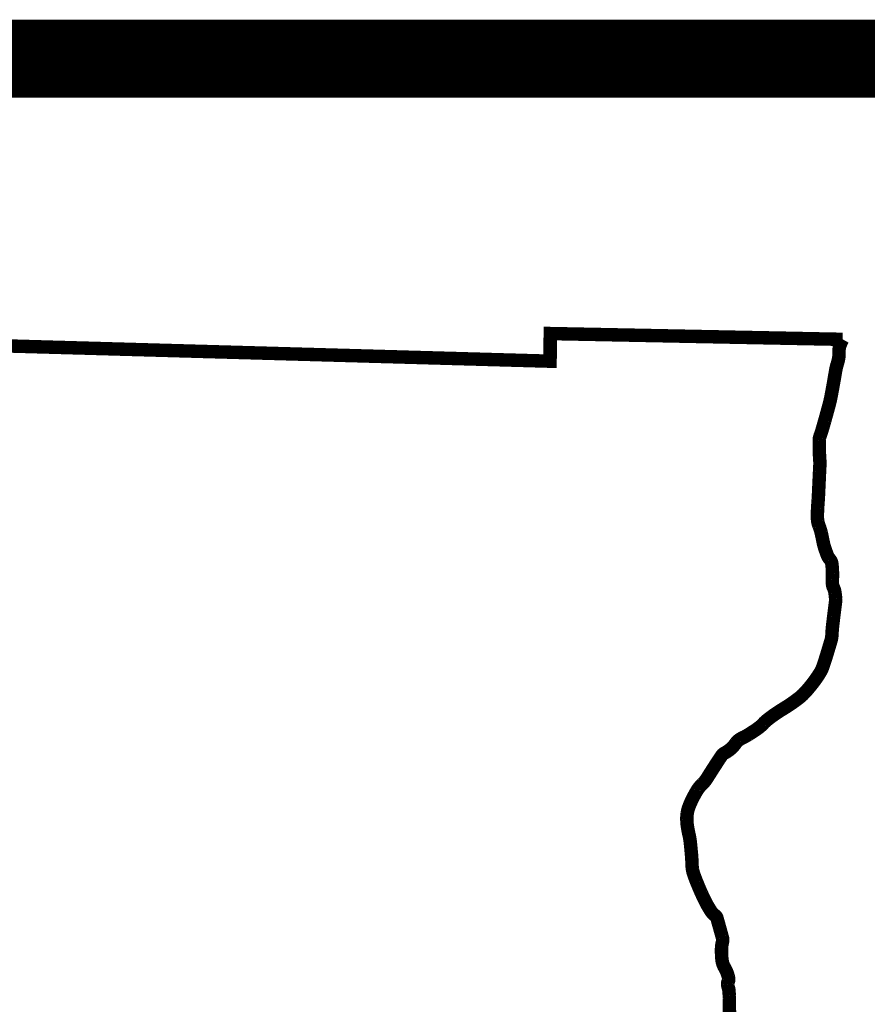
# Model space of a CAD drawing. Extents: x -2.9 to 5.6, y -8 to 3.
# Tile 138 of 140: x 4.508 to 4.944, y -6.009 to -5.503. Entities that reach past the tile are written whole.
import ezdxf

# ---------------------------------------------------------------- set-up
doc = ezdxf.new("R2010")
doc.units = 0
doc.header["$MEASUREMENT"] = 0
doc.layers.add('BELMONT-BORDER', color=5, linetype='CONTINUOUS')
doc.layers.add('BORDER', color=7, linetype='CONTINUOUS')

msp = doc.modelspace()

# ---------------------------------------------------------------- linework, layer by layer
at = {"layer": 'BELMONT-BORDER', "color": 5, "const_width": 0.00691}
msp.add_lwpolyline([(3.68947, -6.58327), (3.69827, -5.64785), (3.9656, -5.64529), (3.96573, -5.65532), (4.78098, -5.67823), (4.78105, -5.66402), (4.93144, -5.667)], dxfattribs=at)
msp.add_lwpolyline([(4.87335, -6.01363, -0.028804), (4.87315, -6.01084, -0.008123), (4.87316, -6.00831, 0.009336), (4.87317, -6.00578, 0.009851), (4.87313, -6.00446, 0.005039), (4.87296, -6.00188, 0.063836), (4.87262, -6.00019, -0.062086), (4.87225, -5.99844, -0.155581), (4.87257, -5.99708, 0.162501), (4.87285, -5.99578, 0.039146), (4.87265, -5.99472, 0.019266), (4.872, -5.99265, 0.051338), (4.87073, -5.98998, -0.063951), (4.86976, -5.9878, -0.050097), (4.86932, -5.98555, -0.023551), (4.86911, -5.98069, -0.064423), (4.86964, -5.97666, 0.133949), (4.86963, -5.97468, 0.000137), (4.86939, -5.97381, 0.000035), (4.86843, -5.97038, 0.000059), (4.86704, -5.96542, 0.000313), (4.86678, -5.96449, 0.1759), (4.86581, -5.96314, -0.099608), (4.8638, -5.96108, -0.007684), (4.86213, -5.9584, -0.016767), (4.86142, -5.95714, -0.005872), (4.86011, -5.95453, -0.006046), (4.85891, -5.95197, -0.006159), (4.85809, -5.95013, -0.002978), (4.85649, -5.9463, -0.018533), (4.85465, -5.94136, -0.044957), (4.85416, -5.93924, -0.029655), (4.85394, -5.9365, 0.017705), (4.85369, -5.9319, 0.002412), (4.85324, -5.92718, 0.004295), (4.85295, -5.92453, 0.030338), (4.85248, -5.92191, -0.01961), (4.85167, -5.91787, -0.034839), (4.85129, -5.91377, -0.044435), (4.85151, -5.91054, -0.052647), (4.85244, -5.90708, -0.032742), (4.85485, -5.90187, -0.006896), (4.85634, -5.89921, -0.018536), (4.85695, -5.89826, -0.055063), (4.85927, -5.89555, 0.060634), (4.86136, -5.89307, 0.004094), (4.86273, -5.89092, -0.002517), (4.86495, -5.88743, -0.002667), (4.86799, -5.88276, -0.007271), (4.86914, -5.88106, -0.122024), (4.87084, -5.87958, 0.067961), (4.87413, -5.87728, 0.058401), (4.87651, -5.8745, -0.093443), (4.87813, -5.87287, -0.044105), (4.88012, -5.87173, 0.03269), (4.88285, -5.87026, 0.008987), (4.88699, -5.86756, 0.020323), (4.88874, -5.86626, 0.038931), (4.89054, -5.86457, -0.039161), (4.89233, -5.86288, -0.012183), (4.89519, -5.86069, -0.011703), (4.89827, -5.85856, -0.009097), (4.90077, -5.85698, 0.007942), (4.90363, -5.85518, 0.011581), (4.90594, -5.8536, 0.008333), (4.90907, -5.85127, 0.040823), (4.91168, -5.8489, 0.022202), (4.91589, -5.84397, 0.028135), (4.91981, -5.83831, 0.055127), (4.92131, -5.83512, 0.005018), (4.92232, -5.83206, 0.003509), (4.92369, -5.82766, 0.002576), (4.92548, -5.82166, 0.021431), (4.92566, -5.82093, 0.042111), (4.92593, -5.81856, -0.02204), (4.92628, -5.81401, -0.000345), (4.9268, -5.80962, -0.000454), (4.92721, -5.80628, -0.003055), (4.92749, -5.80411, 0.003074), (4.92777, -5.80194, 0.046227), (4.92782, -5.80042, 0.021537), (4.92747, -5.79718, 0.074331), (4.9267, -5.79465, -0.091163), (4.92613, -5.79256, -0.038585), (4.92612, -5.79049, 0.024519), (4.9262, -5.78722, 0.01373), (4.92599, -5.78328, 0.038329), (4.92577, -5.78188, 0.119853), (4.92485, -5.78009, -0.086595), (4.92343, -5.77771, -0.010577), (4.92229, -5.77453, -0.018129), (4.92173, -5.77264, -0.016431), (4.92111, -5.76984, 0.013009), (4.92036, -5.7663, 0.035361), (4.91923, -5.76277, -0.055809), (4.91861, -5.7605, -0.036436), (4.91843, -5.75834, -0.017567), (4.91855, -5.75385, -0.003901), (4.91884, -5.74953, 0.007515), (4.91898, -5.74729, 0.000808), (4.91918, -5.74283, -0.000521), (4.91938, -5.73838, -0.001751), (4.91955, -5.73487, 0.003697), (4.91972, -5.73137, 0.029137), (4.91969, -5.72946, -0.011245), (4.91943, -5.72453, -0.010117), (4.91938, -5.71883, -0.053041), (4.91951, -5.71775, -0.035791), (4.91997, -5.71621, 0.021189), (4.92083, -5.71363, 0.000995), (4.92225, -5.70869, 0.001659), (4.92308, -5.70573, 0.003277), (4.9246, -5.70009, 0.009095), (4.9251, -5.69804, 0.009058), (4.92553, -5.69595, 0.002443), (4.92695, -5.68814, 0.002868), (4.92741, -5.68543, -0.002647), (4.92788, -5.68271, -0.033092), (4.92852, -5.68008, 0.027125), (4.92935, -5.67688, 0.05683), (4.92949, -5.6752, -0.030831), (4.92959, -5.67209, -0.063579), (4.93005, -5.67005, -0.039453), (4.93144, -5.667)], format="xyb", dxfattribs=at)
at = {"layer": 'BORDER', "const_width": 0.04}
msp.add_lwpolyline([(-2.39724, -5.52269), (5.10276, -5.52269)], dxfattribs=at)

doc.saveas('drawing.dxf')
